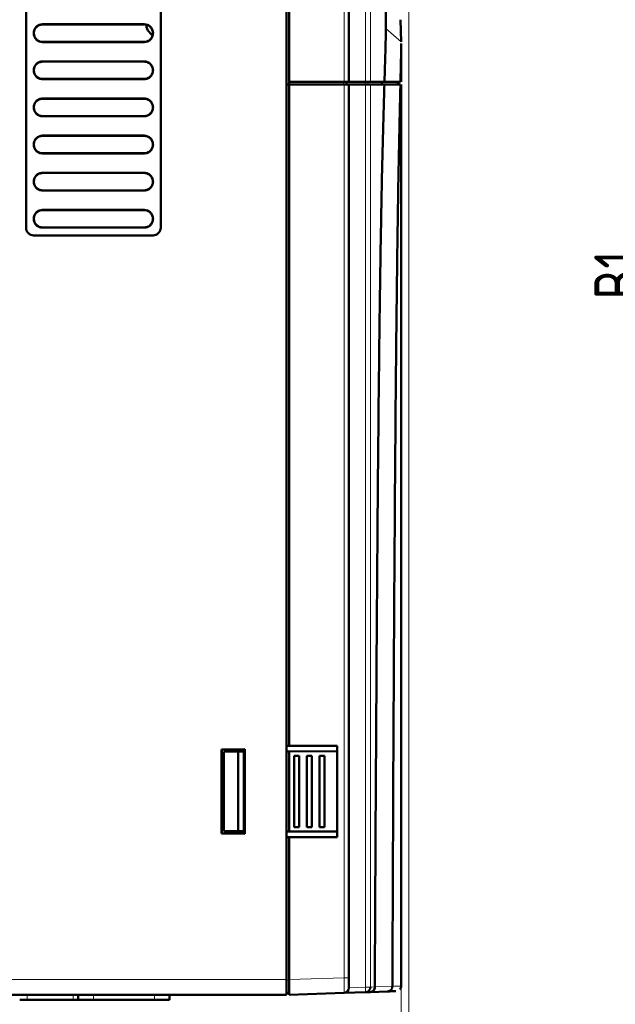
# Model space of a CAD drawing. Header units: millimetres. Extents: x 0 to 847, y 0 to 594.
# Tile 11 of 15: x 447 to 564, y 199 to 393. Entities that reach past the tile are written whole.
import ezdxf

# ---------------------------------------------------------------- set-up
doc = ezdxf.new("R2010")
doc.units = ezdxf.units.MM
doc.header["$LTSCALE"] = 2
doc.linetypes.add('SLD-Сплошная', pattern=[0])
doc.styles.add('SLDTEXTSTYLE0', font='TXT', dxfattribs={"width": 0.7, "bigfont": 'bigfont'})
doc.styles.add('SLDTEXTSTYLE1', font='TXT', dxfattribs={"width": 0.7})
doc.dimstyles.new('SLDDIMSTYLE0', dxfattribs={"dimtxt": 10, "dimasz": 10, "dimexe": 0, "dimexo": 0.0625, "dimgap": 2.5, "dimtad": 2, "dimdec": 1, "dimrnd": 1e-09, "dimzin": 12, "dimdsep": 46, "dimtxsty": 'SLDTEXTSTYLE1', "dimsah": 1, "dimcen": 0.09, "dimadec": 0, "dimazin": 3, "dimtfac": 1, "dimtdec": 3, "dimtofl": 0, "dimtmove": 0, "dimatfit": 3, "dimfxl": 0, "dimfrac": 2, "dimtolj": 1, "dimtzin": 12, "dimarcsym": 0})
doc.dimstyles.new('SLDDIMSTYLE1', dxfattribs={"dimtxt": 10, "dimasz": 10, "dimexe": 0, "dimexo": 0.0625, "dimgap": 2.5, "dimtad": 2, "dimdec": 1, "dimrnd": 1e-09, "dimzin": 12, "dimdsep": 46, "dimtxsty": 'SLDTEXTSTYLE1', "dimsah": 1, "dimcen": 0.09, "dimadec": 0, "dimazin": 3, "dimtol": 1, "dimtp": 1, "dimtm": 1, "dimtfac": 1, "dimtdec": 0, "dimtmove": 0, "dimatfit": 0, "dimfxl": 0, "dimfrac": 2, "dimtolj": 1, "dimarcsym": 0})

# ---------------------------------------------------------------- blocks, each defined once
blk = doc.blocks.new('_D_2')
at = {"color": 7, "linetype": 'SLD-Сплошная', "lineweight": 0}
for p, q in [((523.8, 422.09), (523.8, 169.45)), ((522.27, 202.63), (522.27, 169.45)), ((522.27, 171.45), (503.03, 171.45)), ((523.8, 171.45), (522.27, 171.45)), ((523.8, 171.45), (554.96, 171.45))]:
    blk.add_line(p, q, dxfattribs=at)
at = {"color": 7, "linetype": 'SLD-Сплошная', "lineweight": 18}
for points in [[(522.27, 171.45), (512.27, 172.99), (512.27, 169.91)], [(523.8, 171.45), (533.8, 169.91), (533.8, 172.99)]]:
    blk.add_solid(points, dxfattribs=at)
at = {"color": 7, "linetype": 'SLD-Сплошная', "lineweight": 18, "attachment_point": 1, "style": 'SLDTEXTSTYLE1'}
for s, insert, char_height in [('1,5', (532.64, 184.34), 10), ('±1', (548.99, 180.46), 6)]:
    blk.add_mtext(s, dxfattribs=dict(at, insert=insert, char_height=char_height))
blk = doc.blocks.new('_D_3')
at = {"color": 7, "linetype": 'SLD-Сплошная', "lineweight": 0}
for p, q in [((328.7, 217.39), (328.7, 169.45)), ((522.27, 202.64), (522.27, 169.45)), ((328.7, 171.45), (522.27, 171.45))]:
    blk.add_line(p, q, dxfattribs=at)
at = {"color": 7, "linetype": 'SLD-Сплошная', "lineweight": 18}
for points in [[(328.7, 171.45), (338.7, 169.91), (338.7, 172.99)], [(522.27, 171.45), (512.27, 172.99), (512.27, 169.91)]]:
    blk.add_solid(points, dxfattribs=at)
at = {"color": 7, "linetype": 'SLD-Сплошная', "lineweight": 18, "insert": (422.64, 184.34), "char_height": 10, "attachment_point": 1, "style": 'SLDTEXTSTYLE0'}
blk.add_mtext('Г', dxfattribs=at)
blk = doc.blocks.new('_D_4')
at = {"color": 7, "linetype": 'SLD-Сплошная', "lineweight": 0}
for p, q in [((604.63, 491.91), (571.15, 491.91)), ((573.15, 491.91), (573.15, 193.91)), ((604.63, 193.91), (571.15, 193.91))]:
    blk.add_line(p, q, dxfattribs=at)
at = {"color": 7, "linetype": 'SLD-Сплошная', "lineweight": 18}
for points in [[(573.15, 491.91), (571.61, 481.91), (574.69, 481.91)], [(573.15, 193.91), (574.69, 203.91), (571.61, 203.91)]]:
    blk.add_solid(points, dxfattribs=at)
at = {"color": 7, "linetype": 'SLD-Сплошная', "lineweight": 18, "insert": (560.26, 337.58), "char_height": 10, "attachment_point": 1, "rotation": 90, "style": 'SLDTEXTSTYLE0'}
blk.add_mtext('В1', dxfattribs=at)

msp = doc.modelspace()

# ---------------------------------------------------------------- linework, layer by layer
at = {"color": 7, "linetype": 'SLD-Сплошная', "lineweight": 50}
for p, q in [((499.7, 477.91), (499.7, 203.91)), ((500.2, 477.91), (500.2, 380.41)), ((512, 477.53), (512, 380.41)), ((448.45, 464.76), (448.45, 351.76)), ((474.95, 351.76), (474.95, 464.76)), ((519.27, 391.57), (519.27, 406.23)), ((471.7, 391.76), (451.7, 391.76)), ((471.7, 391.72), (451.7, 391.72)), ((519.26, 390.91), (519.25, 391.57)), ((522.16, 392.66), (522.26, 388.32)), ((451.7, 388.3), (471.7, 388.3)), ((451.7, 388.27), (471.7, 388.27)), ((522.27, 380.41), (522.27, 387.99)), ((471.7, 384.46), (451.7, 384.46)), ((471.7, 384.42), (451.7, 384.42)), ((451.7, 381), (471.7, 381)), ((451.7, 380.97), (471.7, 380.97)), ((499.7, 379.93), (500.2, 379.91)), ((500.2, 379.91), (499.7, 379.89)), ((511.04, 380.41), (500.2, 380.41)), ((500.2, 379.91), (500.2, 380.41)), ((500.2, 379.91), (511.04, 379.91)), ((500.2, 379.91), (500.2, 249.91)), ((512, 380.41), (511.04, 380.41)), ((512, 379.91), (511.04, 379.91)), ((511.5, 380.41), (511.5, 379.91)), ((512, 380.41), (515.26, 380.41)), ((512, 379.91), (512, 204.29)), ((512, 379.91), (515.26, 379.91)), ((516.21, 380.41), (515.26, 380.41)), ((516.21, 379.91), (515.26, 379.91)), ((518.98, 380.41), (516.21, 380.41)), ((516.21, 379.91), (518.97, 379.91)), ((518.48, 379.91), (518.49, 380.41)), ((521.64, 380.41), (521.63, 379.91)), ((521.77, 379.91), (521.77, 380.41)), ((522.27, 202.54), (522.27, 379.91)), ((471.7, 377.16), (451.7, 377.16)), ((471.7, 377.12), (451.7, 377.12)), ((451.7, 373.7), (471.7, 373.7)), ((451.7, 373.67), (471.7, 373.67)), ((471.7, 369.86), (451.7, 369.86)), ((471.7, 369.82), (451.7, 369.82)), ((451.7, 366.4), (471.7, 366.4)), ((451.7, 366.37), (471.7, 366.37)), ((471.7, 362.56), (451.7, 362.56)), ((471.7, 362.52), (451.7, 362.52)), ((451.7, 359.1), (471.7, 359.1)), ((451.7, 359.07), (471.7, 359.07)), ((471.7, 355.26), (451.7, 355.26)), ((471.7, 355.22), (451.7, 355.22)), ((451.7, 351.8), (471.7, 351.8)), ((451.7, 351.77), (471.7, 351.77)), ((449.95, 350.26), (473.45, 350.26)), ((499.7, 249.91), (500.2, 249.91)), ((500.2, 249.91), (509.7, 249.91)), ((509.7, 249.91), (509.7, 231.91)), ((491.5, 249.21), (486.93, 249.17)), ((486.93, 249.17), (486.93, 232.65)), ((486.95, 249.15), (486.93, 249.17)), ((486.95, 249.15), (491.49, 249.19)), ((486.95, 249.15), (486.95, 232.67)), ((490.19, 248.74), (487.39, 248.73)), ((487.39, 248.73), (487.39, 233.09)), ((491.32, 248.75), (490.19, 248.74)), ((490.19, 233.08), (490.19, 248.74)), ((491.32, 248.75), (491.32, 233.08)), ((491.39, 248.75), (491.32, 248.75)), ((491.39, 233.07), (491.39, 248.75)), ((491.49, 248.75), (491.39, 248.75)), ((491.49, 249.19), (491.5, 249.21)), ((491.49, 249.19), (491.49, 232.63)), ((491.5, 232.61), (491.5, 249.21)), ((500.2, 248.78), (499.7, 248.78)), ((509.7, 248.81), (500.2, 248.78)), ((500.2, 248.78), (500.2, 233.04)), ((501.2, 233.91), (501.2, 247.91)), ((501.21, 247.91), (501.2, 247.91)), ((502.19, 247.91), (501.21, 247.91)), ((502.2, 247.91), (502.19, 247.91)), ((502.2, 247.91), (502.2, 233.91)), ((503.7, 233.91), (503.7, 247.91)), ((503.71, 247.91), (503.7, 247.91)), ((504.69, 247.91), (503.71, 247.91)), ((504.7, 247.91), (504.69, 247.91)), ((504.7, 247.91), (504.7, 233.91)), ((506.2, 233.91), (506.2, 247.91)), ((506.21, 247.91), (506.2, 247.91)), ((507.19, 247.91), (506.21, 247.91)), ((507.2, 247.91), (507.19, 247.91)), ((507.2, 247.91), (507.2, 233.91)), ((486.93, 232.65), (486.95, 232.67)), ((486.93, 232.65), (491.5, 232.61)), ((491.49, 232.63), (486.95, 232.67)), ((490.19, 233.08), (487.39, 233.09)), ((490.19, 233.08), (491.32, 233.08)), ((491.39, 233.07), (491.32, 233.08)), ((491.49, 233.07), (491.39, 233.07)), ((491.5, 232.61), (491.49, 232.63)), ((500.2, 233.04), (499.7, 233.05)), ((500.2, 233.04), (509.7, 233.01)), ((501.2, 233.91), (501.21, 233.91)), ((502.19, 233.91), (501.21, 233.91)), ((502.2, 233.91), (502.19, 233.91)), ((503.7, 233.91), (503.71, 233.91)), ((504.69, 233.91), (503.71, 233.91)), ((504.7, 233.91), (504.69, 233.91)), ((506.21, 233.91), (506.2, 233.91)), ((506.21, 233.91), (507.19, 233.91)), ((507.2, 233.91), (507.19, 233.91)), ((500.2, 231.91), (499.7, 231.91)), ((509.7, 231.91), (500.2, 231.91)), ((500.2, 231.91), (500.2, 203.91)), ((499.7, 203.91), (499.7, 203.81)), ((499.7, 203.81), (499.7, 201.31)), ((500.2, 203.91), (500.2, 200.91)), ((511.04, 201.29), (515.26, 201.44)), ((516.17, 201.47), (515.26, 201.44)), ((519.62, 201.59), (516.17, 201.47)), ((517.08, 202.47), (517.08, 202.5)), ((520.54, 202.59), (520.54, 202.62)), ((431.7, 200.91), (499.7, 200.91)), ((457.72, 199.91), (448.67, 199.91)), ((458.7, 200.91), (458.7, 199.91)), ((473.7, 199.91), (461.7, 199.91)), ((476.7, 199.91), (476.7, 200.91)), ((500.2, 201.31), (499.7, 201.31)), ((511.04, 201.29), (500.2, 200.91))]:
    msp.add_line(p, q, dxfattribs=at)
at = {"color": 8, "linetype": 'SLD-Сплошная', "lineweight": 18}
for p, q in [((511.04, 477.53), (511.04, 380.41)), ((515.26, 380.41), (515.26, 429.02)), ((516.21, 380.41), (516.21, 428.9)), ((451.7, 391.76), (451.7, 391.72)), ((471.7, 391.72), (471.7, 391.76)), ((519.26, 390.91), (522.26, 388.32)), ((451.7, 388.3), (451.7, 388.27)), ((471.7, 388.27), (471.7, 388.3)), ((451.7, 384.46), (451.7, 384.42)), ((471.7, 384.42), (471.7, 384.46)), ((451.7, 381), (451.7, 380.97)), ((471.7, 380.97), (471.7, 381)), ((510.92, 380.41), (510.92, 379.91)), ((511.04, 379.91), (511.04, 204.29)), ((515.16, 380.41), (515.16, 379.91)), ((515.26, 202.44), (515.26, 379.91)), ((515.73, 380.41), (515.73, 379.91)), ((516.21, 379.91), (516.21, 202.44)), ((451.7, 377.16), (451.7, 377.12)), ((471.7, 377.12), (471.7, 377.16)), ((451.7, 373.7), (451.7, 373.67)), ((471.7, 373.67), (471.7, 373.7)), ((451.7, 369.86), (451.7, 369.82)), ((471.7, 369.82), (471.7, 369.86)), ((451.7, 366.4), (451.7, 366.37)), ((471.7, 366.37), (471.7, 366.4)), ((451.7, 362.56), (451.7, 362.52)), ((471.7, 362.52), (471.7, 362.56)), ((451.7, 359.1), (451.7, 359.07)), ((471.7, 359.07), (471.7, 359.1)), ((451.7, 355.26), (451.7, 355.22)), ((471.7, 355.22), (471.7, 355.26)), ((451.7, 351.8), (451.7, 351.77)), ((471.7, 351.77), (471.7, 351.8)), ((501.21, 233.91), (501.21, 247.91)), ((502.19, 247.91), (502.19, 233.91)), ((503.71, 233.91), (503.71, 247.91)), ((504.69, 247.91), (504.69, 233.91)), ((506.21, 233.91), (506.21, 247.91)), ((507.19, 247.91), (507.19, 233.91)), ((499.7, 203.91), (431.7, 203.91)), ((500.2, 203.81), (499.7, 203.81)), ((500.2, 203.91), (511.04, 204.29)), ((511.04, 204.29), (512, 204.29)), ((512, 202.32), (515.26, 202.44)), ((515.26, 202.44), (516.21, 202.44)), ((516.21, 202.44), (517.08, 202.47)), ((520.54, 202.62), (517.08, 202.5)), ((448.67, 199.91), (448.67, 200.91)), ((457.72, 200.91), (457.72, 199.91)), ((461.7, 199.91), (461.7, 200.91)), ((473.7, 200.91), (473.7, 199.91))]:
    msp.add_line(p, q, dxfattribs=at)
at = {"color": 7, "linetype": 'SLD-Сплошная', "lineweight": 50}
msp.add_arc((511, 202.29), 1, 272, 0, dxfattribs=at)
at = {"color": 8, "linetype": 'SLD-Сплошная', "lineweight": 18}
for centre, radius, start, end in [((493.81, 201.64), 21.47, 0.2274, 2.1129), ((514.02, 201.65), 1.26, 350.4946, 3.8708)]:
    msp.add_arc(centre, radius, start, end, dxfattribs=at)
at = {"color": 7, "linetype": 'SLD-Сплошная', "lineweight": 50}
for points in [[(451.7, 388.27), (451.47, 388.29), (451.02, 388.34), (450.43, 388.75), (450.05, 389.33), (449.91, 390.01), (450.05, 390.7), (450.43, 391.27), (451.02, 391.68), (451.47, 391.73), (451.7, 391.76)], [(471.7, 391.76), (471.93, 391.73), (472.39, 391.68), (472.97, 391.27), (473.35, 390.7), (473.49, 390.01), (473.35, 389.33), (472.97, 388.75), (472.39, 388.34), (471.93, 388.29), (471.7, 388.27)], [(451.7, 380.97), (451.47, 380.99), (451.02, 381.04), (450.43, 381.45), (450.05, 382.03), (449.91, 382.71), (450.05, 383.4), (450.43, 383.97), (451.02, 384.38), (451.47, 384.43), (451.7, 384.46)], [(471.7, 384.46), (471.93, 384.43), (472.39, 384.38), (472.97, 383.97), (473.35, 383.4), (473.49, 382.71), (473.35, 382.03), (472.97, 381.45), (472.39, 381.04), (471.93, 380.99), (471.7, 380.97)], [(451.7, 373.67), (451.47, 373.69), (451.02, 373.74), (450.43, 374.15), (450.05, 374.73), (449.91, 375.41), (450.05, 376.1), (450.43, 376.67), (451.02, 377.08), (451.47, 377.13), (451.7, 377.16)], [(471.7, 377.16), (471.93, 377.13), (472.39, 377.08), (472.97, 376.67), (473.35, 376.1), (473.49, 375.41), (473.35, 374.73), (472.97, 374.15), (472.39, 373.74), (471.93, 373.69), (471.7, 373.67)], [(451.7, 366.37), (451.47, 366.39), (451.02, 366.44), (450.43, 366.85), (450.05, 367.43), (449.91, 368.11), (450.05, 368.8), (450.43, 369.37), (451.02, 369.78), (451.47, 369.83), (451.7, 369.86)], [(471.7, 369.86), (471.93, 369.83), (472.39, 369.78), (472.97, 369.37), (473.35, 368.8), (473.49, 368.11), (473.35, 367.43), (472.97, 366.85), (472.39, 366.44), (471.93, 366.39), (471.7, 366.37)], [(451.7, 359.07), (451.47, 359.09), (451.02, 359.14), (450.43, 359.55), (450.05, 360.13), (449.91, 360.81), (450.05, 361.5), (450.43, 362.07), (451.02, 362.48), (451.47, 362.53), (451.7, 362.56)], [(471.7, 362.56), (471.93, 362.53), (472.39, 362.48), (472.97, 362.07), (473.35, 361.5), (473.49, 360.81), (473.35, 360.13), (472.97, 359.55), (472.39, 359.14), (471.93, 359.09), (471.7, 359.07)], [(451.7, 351.77), (451.47, 351.79), (451.02, 351.84), (450.43, 352.25), (450.05, 352.83), (449.91, 353.51), (450.05, 354.2), (450.43, 354.77), (451.02, 355.18), (451.47, 355.23), (451.7, 355.26)], [(471.7, 355.26), (471.93, 355.23), (472.39, 355.18), (472.97, 354.77), (473.35, 354.2), (473.49, 353.51), (473.35, 352.83), (472.97, 352.25), (472.39, 351.84), (471.93, 351.79), (471.7, 351.77)], [(448.45, 351.76), (448.47, 351.56), (448.52, 351.17), (448.87, 350.68), (449.36, 350.33), (449.75, 350.28), (449.95, 350.26)], [(473.45, 350.26), (473.65, 350.28), (474.04, 350.33), (474.54, 350.68), (474.88, 351.17), (474.93, 351.56), (474.95, 351.76)], [(499.7, 203.91), (499.7, 203.52), (499.7, 202.73), (499.7, 201.74), (499.7, 201.05), (499.7, 200.96), (499.7, 200.91)], [(448.67, 199.91), (448.48, 199.91), (448.09, 199.91), (447.61, 199.91), (447.27, 199.91), (447.22, 199.91), (447.2, 199.91)], [(458.7, 199.91), (458.69, 199.91), (458.66, 199.91), (458.43, 199.91), (458.11, 199.91), (457.85, 199.91), (457.72, 199.91)], [(461.7, 199.91), (461.31, 199.91), (460.52, 199.91), (459.53, 199.91), (458.84, 199.91), (458.75, 199.91), (458.7, 199.91)], [(476.7, 199.91), (476.66, 199.91), (476.57, 199.91), (475.87, 199.91), (474.88, 199.91), (474.09, 199.91), (473.7, 199.91)]]:
    msp.add_open_spline(points, degree=3, dxfattribs=at)
for points, knots in [([(451.7, 391.72), (451.47, 391.7), (451.03, 391.64), (450.46, 391.25), (450.08, 390.69), (449.95, 390.02), (450.08, 389.35), (450.45, 388.78), (450.93, 388.46), (451.36, 388.32), (451.58, 388.31), (451.7, 388.3)], [0, 0, 0, 0, 0.12525, 0.249658, 0.373528, 0.498447, 0.62327, 0.74777, 0.873443, 0.936238, 1, 1, 1, 1]), ([(471.7, 388.3), (471.81, 388.31), (472.04, 388.32), (472.47, 388.46), (472.94, 388.77), (473.32, 389.34), (473.45, 390), (473.32, 390.67), (472.95, 391.24), (472.47, 391.56), (472.04, 391.7), (471.81, 391.71), (471.7, 391.72)], [0, 0, 0, 0, 0.0635591, 0.1263353, 0.2504682, 0.3740643, 0.4987062, 0.6232528, 0.7474775, 0.872871, 0.9358643, 1, 1, 1, 1]), ([(472.1, 391.67), (472.12, 391.52), (472.2, 390.9), (472.67, 390.16), (473.17, 389.72), (473.32, 389.58)], [0, 0, 0, 0, 0.183308, 0.75708, 1, 1, 1, 1]), ([(518.98, 380.41), (519, 381.04), (519.04, 382.3), (519.1, 384.09), (519.15, 385.78), (519.2, 387.53), (519.24, 389.3), (519.26, 390.37), (519.26, 390.91)], [0, 0, 0, 0, 0.1491556, 0.2988787, 0.4480599, 0.5980031, 0.7979826, 1, 1, 1, 1]), ([(522.26, 387.99), (522.26, 387.7), (522.26, 387.01), (522.25, 385.83), (522.23, 384.53), (522.2, 383.24), (522.17, 381.87), (522.15, 380.9), (522.13, 380.41)], [0, 0, 0, 0, 0.148339, 0.352121, 0.512464, 0.673486, 0.83645, 1, 1, 1, 1]), ([(451.7, 384.42), (451.47, 384.4), (451.03, 384.34), (450.46, 383.95), (450.08, 383.39), (449.95, 382.72), (450.08, 382.05), (450.45, 381.48), (450.93, 381.16), (451.36, 381.02), (451.58, 381.01), (451.7, 381)], [0, 0, 0, 0, 0.12525, 0.249658, 0.373528, 0.498447, 0.62327, 0.74777, 0.873443, 0.936238, 1, 1, 1, 1]), ([(471.7, 381), (471.81, 381.01), (472.04, 381.02), (472.47, 381.16), (472.94, 381.47), (473.32, 382.04), (473.45, 382.7), (473.32, 383.37), (472.95, 383.94), (472.47, 384.26), (472.04, 384.4), (471.81, 384.41), (471.7, 384.42)], [0, 0, 0, 0, 0.063559, 0.126335, 0.250468, 0.374064, 0.498706, 0.623253, 0.747478, 0.872871, 0.935864, 1, 1, 1, 1]), ([(517.08, 202.5), (517.1, 205.92), (517.18, 223), (517.31, 246.93), (517.48, 274.25), (517.63, 294.74), (517.81, 315.19), (517.99, 331.8), (518.17, 344.52), (518.31, 352.77), (518.46, 360.32), (518.61, 367.14), (518.78, 373.79), (518.91, 377.87), (518.97, 379.91)], [0, 0, 0, 0, 0.0570797, 0.2854009, 0.3995612, 0.5137413, 0.6279152, 0.7420935, 0.7923309, 0.8425602, 0.8819673, 0.9215222, 0.9608728, 1, 1, 1, 1]), ([(520.54, 379.91), (520.21, 379.91), (519.53, 379.91), (518.84, 379.91), (518.48, 379.91)], [0, 0, 0, 0, 0.47161, 1, 1, 1, 1]), ([(518.97, 379.91), (519.5, 379.91), (520.56, 379.91), (521.6, 379.91), (522.12, 379.91)], [0, 0, 0, 0, 0.499984, 1, 1, 1, 1]), ([(522.13, 380.41), (521.61, 380.41), (520.57, 380.41), (519.51, 380.41), (518.98, 380.41)], [0, 0, 0, 0, 0.499977, 1, 1, 1, 1]), ([(522.12, 379.91), (522.09, 378.46), (522.02, 375.54), (521.89, 369.65), (521.74, 362.36), (521.6, 353.68), (521.48, 344.94), (521.34, 333.24), (521.19, 318.54), (521.01, 294.97), (520.83, 266.8), (520.67, 234.05), (520.59, 213.09), (520.54, 202.62)], [0, 0, 0, 0, 0.028786, 0.057609, 0.107192, 0.156838, 0.20619, 0.255551, 0.354226, 0.452916, 0.650156, 0.825071, 1, 1, 1, 1]), ([(451.7, 377.12), (451.47, 377.1), (451.03, 377.04), (450.46, 376.65), (450.08, 376.09), (449.95, 375.42), (450.08, 374.75), (450.45, 374.18), (450.93, 373.86), (451.36, 373.72), (451.58, 373.71), (451.7, 373.7)], [0, 0, 0, 0, 0.12525, 0.249658, 0.373528, 0.498447, 0.62327, 0.74777, 0.873443, 0.936238, 1, 1, 1, 1]), ([(471.7, 373.7), (471.81, 373.71), (472.04, 373.72), (472.47, 373.86), (472.94, 374.17), (473.32, 374.74), (473.45, 375.4), (473.32, 376.07), (472.95, 376.64), (472.47, 376.96), (472.04, 377.1), (471.81, 377.11), (471.7, 377.12)], [0, 0, 0, 0, 0.063559, 0.126335, 0.250468, 0.374064, 0.498706, 0.623253, 0.747478, 0.872871, 0.935864, 1, 1, 1, 1]), ([(451.7, 369.82), (451.47, 369.8), (451.03, 369.74), (450.46, 369.35), (450.08, 368.79), (449.95, 368.12), (450.08, 367.45), (450.45, 366.88), (450.93, 366.56), (451.36, 366.42), (451.58, 366.41), (451.7, 366.4)], [0, 0, 0, 0, 0.12525, 0.249658, 0.373528, 0.498447, 0.62327, 0.74777, 0.873443, 0.936238, 1, 1, 1, 1]), ([(471.7, 366.4), (471.81, 366.41), (472.04, 366.42), (472.47, 366.56), (472.94, 366.87), (473.32, 367.44), (473.45, 368.1), (473.32, 368.77), (472.95, 369.34), (472.47, 369.66), (472.04, 369.8), (471.81, 369.81), (471.7, 369.82)], [0, 0, 0, 0, 0.063559, 0.126335, 0.250468, 0.374064, 0.498706, 0.623253, 0.747478, 0.872871, 0.935864, 1, 1, 1, 1]), ([(451.7, 362.52), (451.47, 362.5), (451.03, 362.44), (450.46, 362.05), (450.08, 361.49), (449.95, 360.82), (450.08, 360.15), (450.45, 359.58), (450.93, 359.26), (451.36, 359.12), (451.58, 359.11), (451.7, 359.1)], [0, 0, 0, 0, 0.12525, 0.249658, 0.373528, 0.498447, 0.62327, 0.74777, 0.873443, 0.936238, 1, 1, 1, 1]), ([(471.7, 359.1), (471.81, 359.11), (472.04, 359.12), (472.47, 359.26), (472.94, 359.57), (473.32, 360.14), (473.45, 360.8), (473.32, 361.47), (472.95, 362.04), (472.47, 362.36), (472.04, 362.5), (471.81, 362.51), (471.7, 362.52)], [0, 0, 0, 0, 0.063559, 0.126335, 0.250468, 0.374064, 0.498706, 0.623253, 0.747478, 0.872871, 0.935864, 1, 1, 1, 1]), ([(451.7, 355.22), (451.47, 355.2), (451.03, 355.14), (450.46, 354.75), (450.08, 354.19), (449.95, 353.52), (450.08, 352.85), (450.45, 352.28), (450.93, 351.96), (451.36, 351.82), (451.58, 351.81), (451.7, 351.8)], [0, 0, 0, 0, 0.12525, 0.249658, 0.373528, 0.498447, 0.62327, 0.74777, 0.873443, 0.936238, 1, 1, 1, 1]), ([(471.7, 351.8), (471.81, 351.81), (472.04, 351.82), (472.47, 351.96), (472.94, 352.27), (473.32, 352.84), (473.45, 353.5), (473.32, 354.17), (472.95, 354.74), (472.47, 355.06), (472.04, 355.2), (471.81, 355.21), (471.7, 355.22)], [0, 0, 0, 0, 0.063559, 0.126335, 0.250468, 0.374064, 0.498706, 0.623253, 0.747478, 0.872871, 0.935864, 1, 1, 1, 1]), ([(512, 204.29), (512, 204.03), (512, 203.51), (512, 202.86), (512, 202.48), (512, 202.31), (512, 202.3), (512, 202.29)], [0, 0, 0, 0, 0.24733, 0.49164, 0.737011, 0.868311, 1, 1, 1, 1]), ([(516.21, 202.44), (516.2, 202.31), (516.17, 202.06), (515.95, 201.72), (515.63, 201.49), (515.38, 201.45), (515.26, 201.44)], [0, 0, 0, 0, 0.240549, 0.5, 0.759451, 1, 1, 1, 1]), ([(517.08, 202.47), (517.07, 202.34), (517.05, 202.09), (516.84, 201.76), (516.54, 201.53), (516.3, 201.49), (516.17, 201.47)], [0, 0, 0, 0, 0.237743, 0.483603, 0.739838, 1, 1, 1, 1]), ([(520.54, 202.59), (520.53, 202.46), (520.5, 202.21), (520.29, 201.88), (519.99, 201.65), (519.75, 201.61), (519.62, 201.59)], [0, 0, 0, 0, 0.237118, 0.482711, 0.739198, 1, 1, 1, 1]), ([(521.19, 201.64), (521.18, 201.64), (521.17, 201.64), (520.19, 201.61), (519.62, 201.59)], [0, 0, 0, 0, 0.421956, 1, 1, 1, 1]), ([(521.98, 201.95), (522.03, 202), (522.12, 202.11), (522.23, 202.34), (522.25, 202.53), (522.27, 202.66)], [0, 0, 0, 0, 0.262964, 0.520596, 1, 1, 1, 1])]:
    msp.add_open_spline(points, degree=3, knots=knots, dxfattribs=at)
at = {"color": 8, "linetype": 'SLD-Сплошная', "lineweight": 18}
for points, knots in [([(511.04, 204.29), (511.04, 204.08), (511.04, 203.67), (511.05, 202.92), (511.05, 202.12), (511.05, 201.57), (511.04, 201.33), (511.04, 201.3), (511.04, 201.29)], [0, 0, 0, 0, 0.132905, 0.260716, 0.499996, 0.73927, 0.867085, 1, 1, 1, 1]), ([(520.54, 202.59), (521.13, 202.61), (522.14, 202.64), (522.15, 202.64), (522.15, 202.64)], [0, 0, 0, 0, 0.579467, 1, 1, 1, 1])]:
    msp.add_open_spline(points, degree=3, knots=knots, dxfattribs=at)

# ---------------------------------------------------------------- dimensions: what is measured, and where the dimension line sits
at = {"color": 7, "linetype": 'SLD-Сплошная', "lineweight": 18}
dim = msp.add_linear_dim(base=(573.15, 193.91), p1=(604.65, 491.91), p2=(604.65, 193.91), angle=90, text='В1', dimstyle='SLDDIMSTYLE0', dxfattribs=at)
dim.commit()
dim.dimension.update_dxf_attribs({"geometry": '_D_4', "text_midpoint": (573.15, 342.91), "dimtype": 160})
dim = msp.add_linear_dim(base=(522.27, 171.45), p1=(523.8, 422.11), p2=(522.27, 202.65), dimstyle='SLDDIMSTYLE1', dxfattribs=at)
dim.commit()
dim.dimension.update_dxf_attribs({"geometry": '_D_2', "text_midpoint": (543.8, 171.45), "dimtype": 160})
dim = msp.add_linear_dim(base=(522.27, 171.45), p1=(328.7, 217.41), p2=(522.27, 202.66), text='Г', dimstyle='SLDDIMSTYLE0', dxfattribs=at)
dim.commit()
dim.dimension.update_dxf_attribs({"geometry": '_D_3', "text_midpoint": (425.48, 171.45), "dimtype": 160})

doc.saveas('drawing.dxf')
